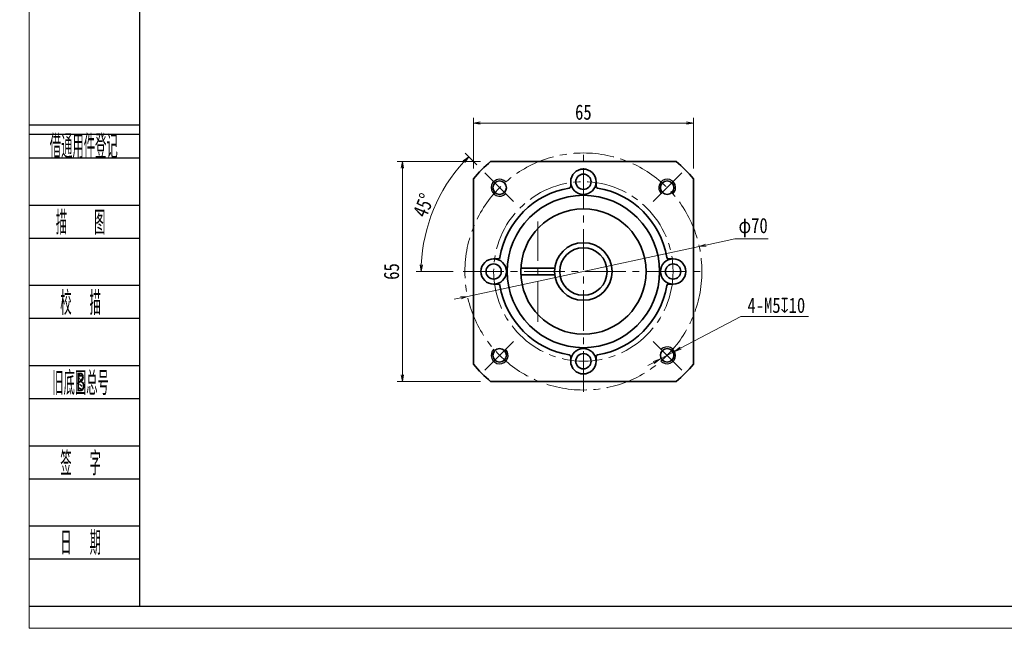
# Model space of a CAD drawing. Header units: millimetres. Extents: x -3 to 564, y 0 to 388.
# Tile 1 of 4: x -3 to 288, y 0 to 180. Entities that reach past the tile are written whole.
import ezdxf
from ezdxf.enums import TextEntityAlignment as Align

# ---------------------------------------------------------------- set-up
doc = ezdxf.new("R2010")
doc.units = ezdxf.units.MM
doc.linetypes.add('点画线', pattern=[18, 12, -2, 2, -2])
doc.layers.add('2细线层', color=4, linetype='Continuous')
doc.layers.add('6文字层', color=3, linetype='Continuous')
for name, color, linetype, lineweight in [('中心线层', 1, '点画线', 18), ('图框_外框线', 7, 'Continuous', 18), ('尺寸线层', 3, 'Continuous', 18), ('粗实线层', 7, 'Continuous', 35)]:
    doc.layers.add(name, color=color, linetype=linetype, lineweight=lineweight)
doc.styles.add('PC_TEXTSTYLE', font='ISOCP.SHX', dxfattribs={"width": 0.707, "bigfont": 'GBCBIG.SHX'})
doc.styles.add('宋体', font='txt', dxfattribs={"width": 0.8})
doc.dimstyles.new('A水平标注$0', dxfattribs={"dimtxt": 3.5, "dimasz": 2, "dimexe": 1.5, "dimexo": 3, "dimgap": 1.1, "dimtad": 1, "dimtoh": 1, "dimdec": 4, "dimdsep": 46, "dimtxsty": '宋体', "dimblk": 'OPEN', "dimcen": 3, "dimclrd": 3, "dimclre": 3, "dimclrt": 6, "dimadec": 0, "dimazin": 0, "dimtm": 1e-09, "dimtfac": 1, "dimtdec": 4, "dimtix": 1, "dimtmove": 0, "dimatfit": 3, "dimldrblk": 'OPEN', "dimfxl": 0, "dimlwd": 13, "dimlwe": 13, "dimarcsym": 0})
doc.dimstyles.new('D直径标注φ25', dxfattribs={"dimtxt": 3.5, "dimasz": 2, "dimexe": 1, "dimexo": 3, "dimtad": 1, "dimtoh": 1, "dimdec": 1, "dimdsep": 46, "dimtxsty": '宋体', "dimblk": 'OPEN', "dimcen": 3, "dimclrd": 3, "dimclre": 3, "dimclrt": 130, "dimadec": 0, "dimazin": 0, "dimtm": 1e-09, "dimtfac": 1, "dimtdec": 1, "dimtmove": 0, "dimatfit": 0, "dimldrblk": 'OPEN', "dimfxl": 0, "dimlwd": 13, "dimlwe": 13, "dimarcsym": 0})
doc.dimstyles.new('螺孔(M8-7H)', dxfattribs={"dimtxt": 3.5, "dimasz": 2, "dimexe": 1.25, "dimexo": 3, "dimtad": 1, "dimtoh": 1, "dimdec": 4, "dimdsep": 46, "dimtxsty": '宋体', "dimblk": 'OPEN', "dimcen": 3, "dimclrd": 3, "dimclre": 3, "dimclrt": 2, "dimadec": 0, "dimazin": 0, "dimtm": 1e-09, "dimtfac": 1, "dimtdec": 4, "dimtmove": 0, "dimatfit": 3, "dimldrblk": 'OPEN', "dimfxl": 0, "dimlwd": 9, "dimlwe": 9, "dimarcsym": 0})

# ---------------------------------------------------------------- blocks, each defined once
blk = doc.blocks.new('_Open')
at = {"color": 0, "linetype": 'ByBlock', "lineweight": -2}
for p, q in [((-1, 0.17), (0, 0)), ((-1, -0.17), (0, 0)), ((0, 0), (-1, 0))]:
    blk.add_line(p, q, dxfattribs=at)
blk = doc.blocks.new('*D42')
at = {"layer": 'Defpoints', "color": 0}
for p in [(197.95, 112.71), (129.51, 98.01)]:
    blk.add_point(p, dxfattribs=at)
at = {"layer": '尺寸线层', "color": 3, "lineweight": 13}
for p, q in [((208.48, 114.97), (199.91, 113.13)), ((218.27, 114.97), (208.48, 114.97)), ((129.51, 98.01), (197.95, 112.71)), ((127.56, 97.59), (125.6, 97.17))]:
    blk.add_line(p, q, dxfattribs=at)
at = {"layer": '尺寸线层', "color": 3, "lineweight": 13, "xscale": 2, "yscale": 2, "zscale": 2}
for p, rotation in [((197.95, 112.71), 192.1210229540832), ((129.51, 98.01), 12.12102295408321)]:
    blk.add_blockref('_Open', p, dxfattribs=dict(at, rotation=rotation))
at = {"layer": '尺寸线层', "color": 130, "insert": (213.87, 118.32), "char_height": 4.5, "attachment_point": 5, "style": '宋体'}
blk.add_mtext('φ70', dxfattribs=at)
blk = doc.blocks.new('*D43')
at = {"layer": 'Defpoints', "color": 0}
for p in [(136.34, 137.86), (110.26, 72.86), (136.34, 72.86)]:
    blk.add_point(p, dxfattribs=at)
at = {"layer": '尺寸线层', "color": 3, "lineweight": 13}
for p, q in [((133.34, 137.86), (108.76, 137.86)), ((110.26, 135.86), (110.26, 74.86)), ((133.34, 72.86), (108.76, 72.86))]:
    blk.add_line(p, q, dxfattribs=at)
at = {"layer": '尺寸线层', "color": 3, "lineweight": 13, "xscale": 2, "yscale": 2, "zscale": 2}
for p, rotation in [((110.26, 137.86), 89.99999999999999), ((110.26, 72.86), 270)]:
    blk.add_blockref('_Open', p, dxfattribs=dict(at, rotation=rotation))
at = {"layer": '尺寸线层', "color": 6, "insert": (107.06, 105.36), "char_height": 4.5, "attachment_point": 5, "rotation": 90, "style": '宋体'}
blk.add_mtext('65', dxfattribs=at)
blk = doc.blocks.new('*D44')
at = {"layer": 'Defpoints', "color": 0}
for p in [(134.36, 134.74), (143.1, 125.99), (119.47, 123.69), (128.23, 105.36), (199.23, 105.36)]:
    blk.add_point(p, dxfattribs=at)
at = {"layer": '尺寸线层', "color": 3, "lineweight": 13}
for p, q in [((132.24, 136.86), (128.79, 140.3)), ((125.23, 105.36), (114.32, 105.36))]:
    blk.add_line(p, q, dxfattribs=at)
blk.add_arc((163.73, 105.36), 47.91, 137.3921, 177.6079, dxfattribs=at)
at = {"layer": '尺寸线层', "color": 3, "lineweight": 13, "xscale": 2, "yscale": 2, "zscale": 2}
for p, rotation in [((129.86, 139.24), 46.19606770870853), ((115.82, 105.36), 268.8039322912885)]:
    blk.add_blockref('_Open', p, dxfattribs=dict(at, rotation=rotation))
at = {"layer": '尺寸线层', "color": 6, "insert": (116.54, 124.91), "char_height": 4.5, "attachment_point": 5, "rotation": 67.5, "style": '宋体'}
blk.add_mtext('45%%d', dxfattribs=at)
blk = doc.blocks.new('*D46')
at = {"layer": 'Defpoints', "color": 0}
for p in [(196.23, 149.2), (131.23, 132.75), (196.23, 132.75)]:
    blk.add_point(p, dxfattribs=at)
at = {"layer": '尺寸线层', "color": 3, "lineweight": 13}
for p, q in [((131.23, 135.75), (131.23, 150.7)), ((133.23, 149.2), (194.23, 149.2)), ((196.23, 135.75), (196.23, 150.7))]:
    blk.add_line(p, q, dxfattribs=at)
at = {"layer": '尺寸线层', "color": 3, "lineweight": 13, "xscale": 2, "yscale": 2, "zscale": 2, "rotation": 180}
blk.add_blockref('_Open', (131.23, 149.2), dxfattribs=at)
at = {"layer": '尺寸线层', "color": 3, "lineweight": 13, "xscale": 2, "yscale": 2, "zscale": 2}
blk.add_blockref('_Open', (196.23, 149.2), dxfattribs=at)
at = {"layer": '尺寸线层', "color": 6, "insert": (163.73, 152.4), "char_height": 4.5, "attachment_point": 5, "style": '宋体'}
blk.add_mtext('65', dxfattribs=at)
blk = doc.blocks.new('*D47')
at = {"color": 3, "lineweight": 9}
for p, q in [((210.26, 92.07), (192.46, 82.71)), ((230.18, 92.07), (210.26, 92.07)), ((186.27, 79.45), (190.69, 81.78)), ((184.5, 78.52), (182.73, 77.59))]:
    blk.add_line(p, q, dxfattribs=at)
at = {"layer": 'Defpoints', "color": 0}
for p in [(190.69, 81.78), (186.27, 79.45)]:
    blk.add_point(p, dxfattribs=at)
at = {"color": 3, "lineweight": 9, "xscale": 2, "yscale": 2, "zscale": 2}
for p, rotation in [((190.69, 81.78), 207.7391742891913), ((186.27, 79.45), 27.73917428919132)]:
    blk.add_blockref('_Open', p, dxfattribs=dict(at, rotation=rotation))
at = {"color": 2, "insert": (220.72, 95.36), "char_height": 4.5, "attachment_point": 5, "style": '宋体'}
blk.add_mtext('4-M5{\\famgdt|b0|i0|c0|p0;x}{10}', dxfattribs=at)

msp = doc.modelspace()

# ---------------------------------------------------------------- linework, layer by layer
at = {"layer": '2细线层'}
for p, q in [((0.02407, 148.67106), (32.64911, 148.67106)), ((0.02407, 145.88398), (32.64911, 145.88398)), ((0.02407, 138.91627), (32.64911, 138.91627)), ((0.02407, 124.98085), (32.64911, 124.98085)), ((0.02407, 115.22606), (32.64911, 115.22606)), ((0.02407, 101.29065), (32.64911, 101.29065)), ((0.02407, 91.53586), (32.64911, 91.53586)), ((0.02407, 77.60044), (32.64911, 77.60044)), ((0.02407, 67.84565), (32.64911, 67.84565)), ((0.02407, 53.91023), (32.64911, 53.91023)), ((0.02407, 44.15544), (32.64911, 44.15544)), ((0.02407, 30.22003), (32.64911, 30.22003)), ((0.02407, 20.46524), (32.64911, 20.46524)), ((0.02407, 6.52982), (32.64911, 6.52982))]:
    msp.add_line(p, q, dxfattribs=at)
at = {"layer": '中心线层'}
for p, q in [((163.73043, 69.86153), (163.73043, 140.86153)), ((143.1028, 125.98917), (134.35636, 134.73561)), ((184.35807, 125.98917), (193.10451, 134.73561)), ((150.27347, 90.47474), (150.27347, 120.08285)), ((128.23043, 105.36153), (199.23043, 105.36153)), ((143.1028, 84.7339), (134.35636, 75.98746)), ((184.35807, 84.7339), (193.10451, 75.98746))]:
    msp.add_line(p, q, dxfattribs=at)
for radius in [35, 26.5]:
    msp.add_circle((163.73043, 105.36153), radius, dxfattribs=at)
at = {"layer": '图框_外框线', "color": 3}
msp.add_lwpolyline([(0, 0), (548.50512, 0), (548.50512, 387.87148), (0, 387.87148)], close=True, dxfattribs=at)
at = {"layer": '图框_外框线', "color": 3, "lineweight": 25}
msp.add_lwpolyline([(32.64911, 6.52982), (541.9753, 6.52982), (541.9753, 381.34166), (32.64911, 381.34166)], close=True, dxfattribs=at)
at = {"layer": '粗实线层'}
for p, q in [((159.98043, 131.86153), (159.98043, 130.50487)), ((167.48043, 131.86153), (167.48043, 130.50487)), ((137.23043, 109.11153), (138.5871, 109.11153)), ((190.23043, 109.11153), (188.87377, 109.11153)), ((155.28946, 106.36153), (145.25748, 106.36153)), ((155.28946, 104.36153), (145.25748, 104.36153)), ((137.23043, 101.61153), (138.5871, 101.61153)), ((190.23043, 101.61153), (188.87377, 101.61153)), ((159.98043, 78.86153), (159.98043, 80.2182)), ((167.48043, 78.86153), (167.48043, 80.2182))]:
    msp.add_line(p, q, dxfattribs=at)
for points in [[(136.34431, 137.86153), (191.11656, 137.86153)], [(131.23043, 77.9754), (131.23043, 132.74766)], [(196.23043, 132.74766), (196.23043, 77.9754)], [(191.11656, 72.86153), (136.34431, 72.86153)]]:
    msp.add_lwpolyline(points, dxfattribs=at)
for centre, radius in [((163.73043, 131.86153), 3.75), ((163.73043, 131.86153), 2.25), ((138.9817, 130.11027), 2), ((188.47917, 130.11027), 2), ((163.73043, 105.36153), 22.5), ((163.73043, 105.36153), 18.5), ((163.73043, 105.36153), 8.5), ((163.73043, 105.36153), 7), ((137.23043, 105.36153), 3.75), ((137.23043, 105.36153), 2.25), ((190.23043, 105.36153), 3.75), ((190.23043, 105.36153), 2.25), ((138.9817, 80.6128), 2), ((163.73043, 78.86153), 3.75), ((188.47917, 80.6128), 2), ((163.73043, 78.86153), 2.25)]:
    msp.add_circle(centre, radius, dxfattribs=at)
for centre, radius, start, end in [((163.73043, 105.36153), 42.5, 130.1191669, 139.8808331), ((163.73043, 105.36153), 42.5, 40.1191669, 49.8808331), ((163.73043, 105.36153), 25, 99.5940695, 170.4059457), ((159.48044, 130.50487), 0.49999, 279.5932911, 0.0003078), ((167.98043, 130.50487), 0.49999, 179.9996922, 260.4067089), ((163.73043, 105.36153), 25, 9.5940543, 80.4059457), ((138.5871, 109.61153), 0.49999, 269.9996922, 350.4067089), ((188.87377, 109.61153), 0.49999, 189.5932911, 270.0003078), ((138.5871, 101.11154), 0.49999, 9.5932911, 90.0003078), ((163.73043, 105.36153), 25, 189.5940543, 260.4059457), ((163.73043, 105.36153), 25, 279.5940543, 350.4059457), ((188.87377, 101.11154), 0.49999, 89.9996922, 170.4067089), ((159.48044, 80.2182), 0.49999, 359.9996922, 80.4067089), ((167.98043, 80.2182), 0.49999, 99.5932911, 180.0003078), ((163.73043, 105.36153), 42.5, 220.1191669, 229.8808331), ((163.73043, 105.36153), 42.5, 310.1191669, 319.8808331)]:
    msp.add_arc(centre, radius, start, end, dxfattribs=at)
at = {"layer": '粗实线层', "lineweight": -2}
for centre, start, end in [((138.9817, 130.11027), 42.9532869, 315), ((188.47917, 130.11027), 312.9532869, 225), ((138.9817, 80.6128), 132.9532869, 45), ((188.47917, 80.6128), 222.9532869, 135)]:
    msp.add_arc(centre, 2.5, start, end, dxfattribs=at)

# ---------------------------------------------------------------- texts
at = {"layer": '6文字层', "color": 3, "style": 'PC_TEXTSTYLE'}
for s, width, p in [('借通用件登记', 0.667, (16.15968, 142.58488)), ('描   图', 0.6667, (15.22985, 120.10346)), ('校  描', 0.667, (15.22985, 96.41325)), ('旧底图总号', 0.667, (15.22985, 72.72305)), ('签  字', 0.667, (15.22985, 49.03284)), ('日  期', 0.667, (15.23853, 25.48172))]:
    msp.add_text(s, height=6.967708, dxfattribs=dict(at, width=width)).set_placement(p, align=Align.MIDDLE)
at = {"layer": '6文字层', "width": 0.707}
msp.add_text('B', height=5.57417, dxfattribs=at).set_placement((15.22985, 72.72305), align=Align.MIDDLE)

# ---------------------------------------------------------------- dimensions: what is measured, and where the dimension line sits
dim = msp.add_diameter_dim_2p(p1=(186.26648, 79.44918), p2=(190.69186, 81.77641), text='4-M<>{\\famgdt|b0|i0|c0|p0;x}{10}', dimstyle='螺孔(M8-7H)', override={"dimtxt": 4.5, "dimgap": 1, "dimtad": 1, "dimtih": 0, "dimtoh": 1, "dimdec": 4, "dimlfac": 1, "dimpost": '<>', "dimcen": 0, "dimse1": 0, "dimse2": 0, "dimsd1": 0, "dimsd2": 0, "dimtix": 0, "dimtofl": 1, "dimatfit": 3, "dimtvp": 0.1})
dim.commit()
dim.dimension.update_dxf_attribs({"geometry": '*D47', "text_midpoint": (220.71975, 92.06744), "dimtype": 163})
at = {"layer": '尺寸线层'}
dim = msp.add_linear_dim(base=(196.23043, 149.19716), p1=(131.23043, 132.74766), p2=(196.23043, 132.74766), dimstyle='A水平标注$0', override={"dimtxt": 4.5, "dimgap": 1, "dimblk": 'Open', "dimtfill": 1, "dimtfillclr": 256}, dxfattribs=at)
dim.commit()
dim.dimension.update_dxf_attribs({"geometry": '*D46', "text_midpoint": (163.73043, 152.39688)})
dim = msp.add_angular_dim_2l(base=(119.47019, 123.69472), line1=((128.23043, 105.36153), (199.23043, 105.36153)), line2=((143.1028, 125.98917), (134.35636, 134.73561)), dimstyle='A水平标注$0', override={"dimtxt": 4.5, "dimgap": 1, "dimblk": 'Open', "dimtfill": 1, "dimtfillclr": 256}, dxfattribs=at)
dim.commit()
dim.dimension.update_dxf_attribs({"geometry": '*D44', "text_midpoint": (116.53726, 124.90958)})
dim = msp.add_linear_dim(base=(110.25926, 72.86153), p1=(136.34431, 137.86153), p2=(136.34431, 72.86153), angle=270, dimstyle='A水平标注$0', override={"dimtxt": 4.5, "dimgap": 1, "dimblk": 'Open', "dimtfill": 1, "dimtfillclr": 256}, dxfattribs=at)
dim.commit()
dim.dimension.update_dxf_attribs({"geometry": '*D43', "text_midpoint": (107.05954, 105.36153)})
dim = msp.add_diameter_dim_2p(p1=(129.51071, 98.01233), p2=(197.95015, 112.71074), dimstyle='D直径标注φ25', override={"dimtxt": 4.5, "dimgap": 1, "dimpost": 'φ<>'}, dxfattribs=at)
dim.commit()
dim.dimension.update_dxf_attribs({"geometry": '*D42', "text_midpoint": (208.48043, 114.97228), "dimtype": 163})

doc.saveas('drawing.dxf')
